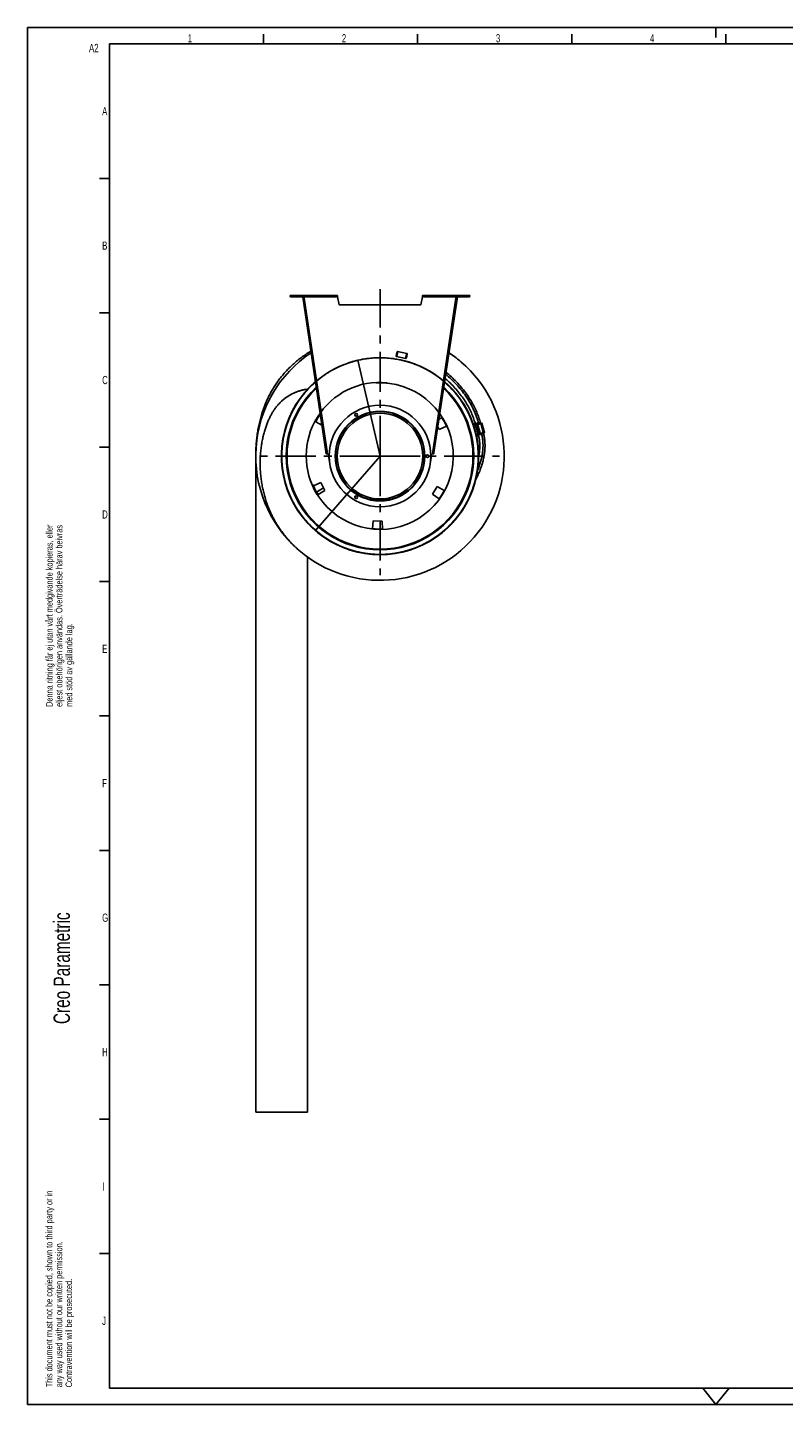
# Model space of a CAD drawing. Extents: x 0 to 594, y 0 to 420.
# Tile 1 of 16: x 0 to 231, y 0 to 420. Entities that reach past the tile are written whole.
import ezdxf

# ---------------------------------------------------------------- set-up
doc = ezdxf.new("R2010")
doc.units = 0
doc.header["$LTSCALE"] = 32.67
doc.linetypes.add('CENTER', pattern=[0.6, 0.375, -0.075, 0.075, -0.075])
for name, color, linetype in [('110528_DXF_CONTINUOUS_LINE', 7, 'CONTINUOUS'), ('110536_DXF_CONTINUOUS_LINE', 7, 'CONTINUOUS'), ('110592_DXF_AXIS', 7, 'CONTINUOUS'), ('110652_DXF_CONTINUOUS_LINE', 7, 'CONTINUOUS'), ('110660_DXF_CONTINUOUS_LINE', 7, 'CONTINUOUS'), ('ASE_85_150-10_DXF_FORMAT', 7, 'CONTINUOUS'), ('G_ASE_DUMMY_DXF_CONTINUOUS', 7, 'CONTINUOUS'), ('GUIDE_150_DXF_CONTINUOUS_L', 7, 'CONTINUOUS'), ('HOSE_85_150-DXF_CONTINUOUS', 7, 'CONTINUOUS'), ('SPRING_DUMMYDXF_CONTINUOUS', 7, 'CONTINUOUS')]:
    doc.layers.add(name, color=color, linetype=linetype)
doc.styles.get("Standard").update_dxf_attribs({"font": 'txt', "width": 0.7})
doc.styles.add('TEXTSTYLE_2', font='txt', dxfattribs={"width": 0.7})

# ---------------------------------------------------------------- blocks, each defined once
blk = doc.blocks.new('SQS_LAGTEXT_BL0', base_point=(6.83, 146.28))
at = {"layer": 'ASE_85_150-10_DXF_FORMAT', "color": 1, "linetype": 'CONTINUOUS'}
for q in [(0, 4.45), (4.76, 0)]:
    blk.add_line((0, -0.01), q, dxfattribs=at)
at = {"layer": 'ASE_85_150-10_DXF_FORMAT', "color": 2, "linetype": 'CONTINUOUS', "style": 'TEXTSTYLE_2', "width": 0.7}
for s, height, p in [('Denna ritning får ej utan vårt medgivande kopieras, eller', 2, (7.65, 212.77)), ('eljest obehörigen användas. Överträdelse härav beivras', 2, (10.65, 212.77)), ('med stöd av gällande lag.', 2, (13.65, 212.77)), ('Creo Parametric', 5, (12.94, 116.02)), ('This document must not be copied, shown to third party or in', 2, (7.59, 5.22)), ('any way used without our written permission.', 2, (10.59, 5.22)), ('Contravention will be prosecuted.', 2, (13.59, 5.22))]:
    blk.add_text(s, height=height, rotation=90, dxfattribs=at).set_placement(p)

msp = doc.modelspace()

# ---------------------------------------------------------------- linework, layer by layer
at = {"layer": '110528_DXF_CONTINUOUS_LINE', "color": 9, "linetype": 'CONTINUOUS'}
for p, q in [((134.00641, 303.35746), (134.07263, 303.39267)), ((81.02956, 275.18917), (80.96334, 275.15395))]:
    msp.add_line(p, q, dxfattribs=at)
at = {"layer": '110528_DXF_CONTINUOUS_LINE', "color": 3, "linetype": 'CONTINUOUS'}
for p, q in [((89.81767, 298.70046), (87.89696, 299.76512)), ((125.60922, 297.33853), (125.14478, 298.21201)), ((125.48314, 300.46), (126.41467, 301.01971)), ((127.82308, 298.37087), (125.60922, 297.33853)), ((87.21289, 280.17576), (89.42675, 281.2081)), ((90.71513, 278.78501), (88.6213, 277.52691)), ((89.42675, 281.2081), (90.71513, 278.78501)), ((123.54828, 277.63845), (125.00255, 279.96576)), ((125.54925, 276.23736), (123.54828, 277.63845)), ((125.00255, 279.96576), (127.13901, 278.7815)), ((105.24415, 267.1398), (105.45705, 269.57324)), ((105.45705, 269.57324), (108.19969, 269.47746)), ((108.19969, 269.47746), (108.24232, 267.03511))]:
    msp.add_line(p, q, dxfattribs=at)
at = {"layer": '110528_DXF_CONTINUOUS_LINE', "color": 7, "linetype": 'CONTINUOUS'}
msp.add_arc((107.51799, 289.27331), 30.075, 130.9272188, 49.0727019, dxfattribs=at)
at = {"layer": '110528_DXF_CONTINUOUS_LINE', "color": 3, "linetype": 'CONTINUOUS'}
for radius, start, end in [(30, 131.0178646, 48.9819905), (22.25, 144.9125493, 151.8655687), (22.25, 24.1344313, 31.8655687), (22.25, 204.1344313, 211.8655687), (22.25, 324.1344313, 331.8655687), (22.25, 264.1344313, 271.8655687)]:
    msp.add_arc((107.51799, 289.27331), radius, start, end, dxfattribs=at)
at = {"layer": '110528_DXF_CONTINUOUS_LINE', "color": 9, "linetype": 'CONTINUOUS'}
for radius, start, end in [(28.61603, 132.7981077, 47.2023559), (28.36603, 133.1426079, 46.8576139)]:
    msp.add_arc((107.51799, 289.27331), radius, start, end, dxfattribs=at)
at = {"layer": '110536_DXF_CONTINUOUS_LINE', "color": 9, "linetype": 'CONTINUOUS'}
for p, q in [((80.29133, 337.87331), (80.29133, 338.27331)), ((84.32594, 337.87331), (94.57966, 337.87331)), ((91.53925, 289.95018), (84.38329, 337.49232)), ((130.71003, 337.87331), (120.45631, 337.87331)), ((123.49672, 289.95018), (130.65268, 337.49232)), ((134.74464, 337.87331), (134.74464, 338.27331)), ((90.21687, 296.0483), (90.41464, 296.07807)), ((124.8191, 296.0483), (124.62133, 296.07807)), ((90.59956, 293.50579), (90.79733, 293.53556)), ((91.06579, 290.40833), (91.26356, 290.4381)), ((91.06595, 290.40725), (91.26372, 290.43702)), ((123.97002, 290.40725), (123.77225, 290.43702)), ((123.97018, 290.40833), (123.77241, 290.4381)), ((124.43641, 293.50579), (124.23864, 293.53556))]:
    msp.add_line(p, q, dxfattribs=at)
at = {"layer": '110536_DXF_CONTINUOUS_LINE', "color": 3, "linetype": 'CONTINUOUS'}
for p, q in [((80.29133, 338.27331), (94.50664, 338.27331)), ((80.29133, 337.87331), (84.14133, 337.87331)), ((91.12613, 290.00743), (83.92821, 337.82832)), ((120.52933, 338.27331), (134.74464, 338.27331)), ((131.10777, 337.82832), (123.97018, 290.40833)), ((134.74464, 337.87331), (130.89464, 337.87331)), ((123.90984, 290.00743), (123.97018, 290.40833))]:
    msp.add_line(p, q, dxfattribs=at)
at = {"layer": '110536_DXF_CONTINUOUS_LINE', "color": 7, "linetype": 'CONTINUOUS'}
for p, q in [((80.29133, 338.07331), (94.50664, 338.07331)), ((83.92821, 337.82832), (84.12598, 337.85809)), ((91.3239, 290.0372), (84.12598, 337.85809)), ((84.14133, 337.87331), (84.14133, 338.07331)), ((84.18551, 337.46255), (84.38329, 337.49232)), ((84.32594, 337.87331), (84.38329, 337.49232)), ((91.31268, 338.27331), (91.31268, 338.07331)), ((94.31268, 338.27331), (94.31268, 338.07331)), ((94.50664, 338.27331), (94.50664, 338.07331)), ((94.57966, 337.87331), (95.01799, 335.38747)), ((120.45631, 337.87331), (120.01799, 335.38747)), ((120.52933, 338.27331), (120.52933, 338.07331)), ((120.52933, 338.07331), (134.74464, 338.07331)), ((120.72329, 338.27331), (120.72329, 338.07331)), ((123.72329, 338.27331), (123.72329, 338.07331)), ((123.77241, 290.4381), (130.90999, 337.85809)), ((130.71003, 337.87331), (130.65268, 337.49232)), ((130.85046, 337.46255), (130.65268, 337.49232)), ((130.89464, 337.87331), (130.89464, 338.07331)), ((131.10777, 337.82832), (130.90999, 337.85809)), ((120.01799, 335.38747), (95.01799, 335.38747)), ((91.12613, 290.00743), (91.3239, 290.0372)), ((92.19064, 286.96626), (91.73902, 289.96671)), ((122.84533, 286.96626), (123.29695, 289.96671)), ((123.71207, 290.0372), (123.77241, 290.4381)), ((123.90984, 290.00743), (123.71207, 290.0372))]:
    msp.add_line(p, q, dxfattribs=at)
at = {"layer": '110536_DXF_CONTINUOUS_LINE', "color": 3, "linetype": 'CONTINUOUS'}
for centre, start, end in [((80.29133, 338.07331), 90, 270), ((134.74464, 338.07331), 270, 90)]:
    msp.add_arc(centre, 0.2, start, end, dxfattribs=at)
at = {"layer": '110536_DXF_CONTINUOUS_LINE', "color": 7, "linetype": 'CONTINUOUS'}
for centre, start, end in [((91.51576, 291.45), 270.8975556, 278.5598113), ((123.52022, 291.45), 261.4401887, 269.1024444)]:
    msp.add_arc(centre, 1.5, start, end, dxfattribs=at)
for points, knots in [([(84.26573, 338.07331), (84.27287, 338.07331), (84.28661, 338.04857), (84.29765, 338.0095), (84.31224, 337.9457), (84.32105, 337.89885), (84.32594, 337.87331)], [0, 0, 0, 0, 0.10102656, 0.317593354, 0.631910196, 1, 1, 1, 1]), ([(94.57966, 337.87331), (94.57373, 337.89886), (94.56302, 337.94599), (94.5453, 338.00929), (94.53164, 338.0503), (94.51456, 338.07331), (94.50664, 338.07331)], [0, 0, 0, 0, 0.362762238, 0.67352206, 0.890403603, 1, 1, 1, 1]), ([(120.45631, 337.87331), (120.46224, 337.89886), (120.47296, 337.94599), (120.49067, 338.00929), (120.50433, 338.0503), (120.52141, 338.07331), (120.52933, 338.07331)], [0, 0, 0, 0, 0.362762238, 0.67352206, 0.890403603, 1, 1, 1, 1]), ([(130.77024, 338.07331), (130.7631, 338.07331), (130.74936, 338.04857), (130.73832, 338.0095), (130.72373, 337.9457), (130.71492, 337.89885), (130.71003, 337.87331)], [0, 0, 0, 0, 0.10102656, 0.317593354, 0.631910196, 1, 1, 1, 1]), ([(91.53925, 289.95018), (91.5119, 289.9509), (91.46103, 289.95445), (91.39404, 289.96856), (91.34274, 289.99326), (91.32599, 290.02331), (91.3239, 290.0372)], [0, 0, 0, 0, 0.331658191, 0.615530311, 0.82972973, 1, 1, 1, 1]), ([(123.49672, 289.95018), (123.52407, 289.9509), (123.57494, 289.95445), (123.64193, 289.96856), (123.69323, 289.99326), (123.70998, 290.02331), (123.71207, 290.0372)], [0, 0, 0, 0, 0.331658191, 0.615530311, 0.82972973, 1, 1, 1, 1])]:
    msp.add_open_spline(points, degree=3, knots=knots, dxfattribs=at)
at = {"layer": '110536_DXF_CONTINUOUS_LINE', "color": 3, "linetype": 'CONTINUOUS'}
for points, knots in [([(94.57966, 337.87331), (94.57373, 337.92435), (94.5628, 338.01871), (94.54788, 338.12993), (94.53544, 338.20171), (94.52626, 338.23911), (94.51936, 338.26141), (94.51062, 338.27331), (94.50664, 338.27331)], [0, 0, 0, 0, 0.37570868, 0.695091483, 0.818353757, 0.911146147, 0.970916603, 1, 1, 1, 1]), ([(120.45631, 337.87331), (120.46224, 337.92435), (120.47317, 338.01871), (120.48809, 338.12993), (120.50053, 338.20171), (120.50971, 338.23911), (120.51661, 338.26141), (120.52536, 338.27331), (120.52933, 338.27331)], [0, 0, 0, 0, 0.37570868, 0.695091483, 0.818353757, 0.911146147, 0.970916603, 1, 1, 1, 1]), ([(91.53925, 289.95018), (91.48737, 289.94702), (91.39118, 289.94348), (91.27792, 289.94596), (91.2032, 289.95748), (91.15845, 289.96899), (91.12865, 289.99069), (91.12613, 290.00743)], [0, 0, 0, 0, 0.361590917, 0.668785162, 0.788677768, 0.882236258, 1, 1, 1, 1]), ([(123.49672, 289.95018), (123.5486, 289.94702), (123.64479, 289.94348), (123.75805, 289.94596), (123.83277, 289.95748), (123.87752, 289.96899), (123.90732, 289.99069), (123.90984, 290.00743)], [0, 0, 0, 0, 0.361590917, 0.668785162, 0.788677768, 0.882236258, 1, 1, 1, 1])]:
    msp.add_open_spline(points, degree=3, knots=knots, dxfattribs=at)
at = {"layer": '110592_DXF_AXIS', "color": 7, "linetype": 'CENTER'}
for q in [(107.51799, 340.19405), (70.72868, 289.27331), (107.51799, 252.92492), (143.97241, 289.27331)]:
    msp.add_line((107.51799, 289.27331), q, dxfattribs=at)
at = {"layer": '110652_DXF_CONTINUOUS_LINE', "color": 9, "linetype": 'CONTINUOUS'}
msp.add_arc((107.51799, 289.27331), 22.5, 84.4343539, 211.5656461, dxfattribs=at)
at = {"layer": '110660_DXF_CONTINUOUS_LINE', "color": 9, "linetype": 'CONTINUOUS'}
for p, q in [((115.42357, 319.01654), (112.51816, 319.62004)), ((115.74897, 320.58311), (112.84356, 321.1866)), ((136.02578, 298.85174), (137.01944, 299.12568)), ((137.48511, 295.93135), (136.69316, 298.80399)), ((137.91434, 296.21789), (137.11931, 299.1017)), ((138.0494, 296.2601), (137.25745, 299.13274)), ((139.02757, 296.35659), (138.23561, 299.22923)), ((139.34267, 296.46045), (138.55071, 299.33309)), ((136.85576, 295.88655), (137.8378, 296.15729)), ((136.90478, 295.66997), (137.89675, 295.94345)), ((136.96649, 295.3746), (137.58964, 295.5464)), ((137.98341, 296.23342), (138.0494, 296.2601)), ((139.27668, 296.43376), (139.34267, 296.46045)), ((139.28103, 296.41797), (139.27668, 296.43376)), ((139.28103, 296.41797), (139.35137, 296.42887))]:
    msp.add_line(p, q, dxfattribs=at)
at = {"layer": '110660_DXF_CONTINUOUS_LINE', "color": 7, "linetype": 'CONTINUOUS'}
for p, q in [((135.96913, 299.01956), (136.97245, 299.29616)), ((137.03264, 299.07781), (136.97245, 299.29613)), ((137.11931, 299.1017), (137.03264, 299.07781)), ((138.55071, 299.33309), (137.25745, 299.13274)), ((139.40349, 296.46023), (138.61154, 299.33287)), ((137.7049, 295.79444), (136.92387, 295.57912)), ((137.56596, 295.63599), (136.94755, 295.4655)), ((136.96677, 295.37328), (137.58999, 295.5451)), ((137.91126, 296.22906), (137.8246, 296.20517)), ((137.91544, 295.87565), (137.8246, 296.20517)), ((139.34267, 296.46045), (138.0494, 296.2601)), ((139.04212, 296.3038), (139.35137, 296.42887))]:
    msp.add_line(p, q, dxfattribs=at)
at = {"layer": '110660_DXF_CONTINUOUS_LINE', "color": 3, "linetype": 'CONTINUOUS'}
for p, q in [((137.5401, 295.73189), (136.92725, 295.56293)), ((137.91434, 296.21789), (137.82768, 296.194)), ((139.27668, 296.43376), (137.98341, 296.23342)), ((139.03777, 296.31959), (139.28103, 296.41797))]:
    msp.add_line(p, q, dxfattribs=at)
msp.add_arc((139.16972, 296.69324), 0.29692, 292.0170882, 292.4133499, dxfattribs=at)
at = {"layer": '110660_DXF_CONTINUOUS_LINE', "color": 9, "linetype": 'CONTINUOUS'}
for points, knots in [([(112.56575, 320.42723), (112.55578, 320.37926), (112.53744, 320.2846), (112.51453, 320.14593), (112.49713, 320.01601), (112.48571, 319.89918), (112.4809, 319.79992), (112.4817, 319.71955), (112.49013, 319.66521), (112.50092, 319.62424), (112.53566, 319.61702), (112.56187, 319.6503), (112.59124, 319.6968), (112.62399, 319.77019), (112.6591, 319.86317), (112.69515, 319.97488), (112.73094, 320.10098), (112.76514, 320.23731), (112.78602, 320.33144), (112.79598, 320.37941)], [0, 0, 0, 0, 0.089277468, 0.17567333, 0.256055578, 0.328171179, 0.389237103, 0.437858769, 0.472417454, 0.49342805, 0.50657195, 0.527582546, 0.562141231, 0.610762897, 0.671828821, 0.743944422, 0.82432667, 0.910722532, 1, 1, 1, 1]), ([(112.79598, 320.37941), (112.80594, 320.42738), (112.82429, 320.52204), (112.8472, 320.66071), (112.8646, 320.79063), (112.87602, 320.90746), (112.88083, 321.00673), (112.88003, 321.08709), (112.8716, 321.14143), (112.86081, 321.1824), (112.82607, 321.18962), (112.79986, 321.15634), (112.77048, 321.10985), (112.73774, 321.03645), (112.70263, 320.94347), (112.66657, 320.83176), (112.63079, 320.70566), (112.59658, 320.56933), (112.57571, 320.4752), (112.56575, 320.42723)], [0, 0, 0, 0, 0.089277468, 0.17567333, 0.256055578, 0.328171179, 0.389237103, 0.437858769, 0.472417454, 0.49342805, 0.50657195, 0.527582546, 0.562141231, 0.610762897, 0.671828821, 0.743944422, 0.82432667, 0.910722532, 1, 1, 1, 1]), ([(115.47116, 319.82374), (115.46119, 319.77577), (115.44285, 319.68111), (115.41993, 319.54243), (115.40254, 319.41252), (115.39112, 319.29569), (115.3863, 319.19642), (115.38711, 319.11605), (115.39554, 319.06171), (115.40632, 319.02074), (115.44107, 319.01353), (115.46728, 319.04681), (115.49665, 319.0933), (115.5294, 319.1667), (115.56451, 319.25967), (115.60056, 319.37139), (115.63635, 319.49748), (115.67055, 319.63381), (115.69142, 319.72794), (115.70139, 319.77591)], [0, 0, 0, 0, 0.089277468, 0.17567333, 0.256055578, 0.328171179, 0.389237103, 0.437858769, 0.472417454, 0.49342805, 0.50657195, 0.527582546, 0.562141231, 0.610762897, 0.671828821, 0.743944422, 0.82432667, 0.910722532, 1, 1, 1, 1]), ([(115.70139, 319.77591), (115.71135, 319.82388), (115.72969, 319.91854), (115.75261, 320.05722), (115.77, 320.18713), (115.78143, 320.30396), (115.78624, 320.40323), (115.78544, 320.4836), (115.77701, 320.53794), (115.76622, 320.57891), (115.73148, 320.58612), (115.70526, 320.55284), (115.67589, 320.50635), (115.64315, 320.43295), (115.60803, 320.33998), (115.57198, 320.22827), (115.5362, 320.10217), (115.50199, 319.96584), (115.48112, 319.87171), (115.47116, 319.82374)], [0, 0, 0, 0, 0.089277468, 0.17567333, 0.256055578, 0.328171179, 0.389237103, 0.437858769, 0.472417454, 0.49342805, 0.50657195, 0.527582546, 0.562141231, 0.610762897, 0.671828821, 0.743944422, 0.82432667, 0.910722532, 1, 1, 1, 1]), ([(137.43976, 299.10594), (137.39253, 299.09292), (137.29988, 299.06632), (137.16571, 299.02463), (137.0417, 298.98274), (136.93177, 298.94223), (136.84074, 298.90429), (136.76806, 298.87086), (136.72444, 298.84203), (136.69, 298.81988), (136.69858, 298.78873), (136.73951, 298.78737), (136.79174, 298.78496), (136.87129, 298.79349), (136.9689, 298.80756), (137.08406, 298.8291), (137.21201, 298.85668), (137.34859, 298.88963), (137.44178, 298.91426), (137.48901, 298.92728)], [0, 0, 0, 0, 0.090153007, 0.177370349, 0.258461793, 0.331119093, 0.392489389, 0.441090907, 0.475147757, 0.494769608, 0.505230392, 0.524852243, 0.558909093, 0.607510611, 0.668880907, 0.741538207, 0.822629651, 0.909846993, 1, 1, 1, 1]), ([(137.48901, 298.92728), (137.53624, 298.94031), (137.62889, 298.96691), (137.76306, 299.0086), (137.88706, 299.05048), (137.997, 299.09099), (138.08802, 299.12893), (138.16071, 299.16237), (138.20432, 299.1912), (138.23877, 299.21334), (138.23018, 299.24449), (138.18926, 299.24586), (138.13703, 299.24827), (138.05748, 299.23973), (137.95987, 299.22567), (137.84471, 299.20412), (137.71676, 299.17654), (137.58018, 299.1436), (137.48699, 299.11896), (137.43976, 299.10594)], [0, 0, 0, 0, 0.090153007, 0.177370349, 0.258461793, 0.331119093, 0.392489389, 0.441090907, 0.475147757, 0.494769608, 0.505230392, 0.524852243, 0.558909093, 0.607510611, 0.668880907, 0.741538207, 0.822629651, 0.909846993, 1, 1, 1, 1]), ([(138.23171, 296.2333), (138.18448, 296.22028), (138.09183, 296.19368), (137.95767, 296.15199), (137.83366, 296.1101), (137.72373, 296.06959), (137.6327, 296.03165), (137.56001, 295.99822), (137.5164, 295.96938), (137.48195, 295.94724), (137.49054, 295.91609), (137.53147, 295.91473), (137.58369, 295.91232), (137.66325, 295.92085), (137.76086, 295.93492), (137.87601, 295.95646), (138.00397, 295.98404), (138.14054, 296.01699), (138.23373, 296.04162), (138.28097, 296.05464)], [0, 0, 0, 0, 0.090153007, 0.177370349, 0.258461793, 0.331119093, 0.392489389, 0.441090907, 0.475147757, 0.494769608, 0.505230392, 0.524852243, 0.558909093, 0.607510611, 0.668880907, 0.741538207, 0.822629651, 0.909846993, 1, 1, 1, 1]), ([(138.28097, 296.05464), (138.3282, 296.06766), (138.42085, 296.09426), (138.55501, 296.13596), (138.67902, 296.17784), (138.78895, 296.21835), (138.87998, 296.25629), (138.95266, 296.28973), (138.99628, 296.31856), (139.03073, 296.3407), (139.02214, 296.37185), (138.98121, 296.37322), (138.92898, 296.37562), (138.84943, 296.36709), (138.75182, 296.35303), (138.63666, 296.33148), (138.50871, 296.3039), (138.37214, 296.27096), (138.27894, 296.24632), (138.23171, 296.2333)], [0, 0, 0, 0, 0.090153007, 0.177370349, 0.258461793, 0.331119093, 0.392489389, 0.441090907, 0.475147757, 0.494769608, 0.505230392, 0.524852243, 0.558909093, 0.607510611, 0.668880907, 0.741538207, 0.822629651, 0.909846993, 1, 1, 1, 1])]:
    msp.add_open_spline(points, degree=3, knots=knots, dxfattribs=at)
at = {"layer": '110660_DXF_CONTINUOUS_LINE', "color": 7, "linetype": 'CONTINUOUS'}
for points, knots in [([(137.11931, 299.1017), (137.13184, 299.10516), (137.17749, 299.11715), (137.22365, 299.12751), (137.25745, 299.13274)], [0, 0, 0, 0, 0.275448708, 1, 1, 1, 1]), ([(138.55071, 299.33309), (138.56521, 299.33534), (138.58455, 299.33761), (138.60413, 299.33737), (138.61101, 299.33478), (138.61154, 299.33287)], [0, 0, 0, 0, 0.708411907, 0.904468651, 1, 1, 1, 1]), ([(137.7049, 295.79444), (137.72004, 295.80107), (137.78938, 295.83026), (137.86001, 295.85631), (137.91544, 295.87565)], [0, 0, 0, 0, 0.219647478, 1, 1, 1, 1]), ([(137.91126, 296.22906), (137.9238, 296.23251), (137.96945, 296.2445), (138.0156, 296.25487), (138.0494, 296.2601)], [0, 0, 0, 0, 0.275448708, 1, 1, 1, 1]), ([(139.34267, 296.46045), (139.35716, 296.4627), (139.37651, 296.46497), (139.39609, 296.46473), (139.40297, 296.46214), (139.40349, 296.46023)], [0, 0, 0, 0, 0.708411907, 0.904468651, 1, 1, 1, 1]), ([(139.40349, 296.46023), (139.40402, 296.45832), (139.39944, 296.45257), (139.38275, 296.44233), (139.36497, 296.43437), (139.35137, 296.42887)], [0, 0, 0, 0, 0.095531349, 0.291588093, 1, 1, 1, 1])]:
    msp.add_open_spline(points, degree=3, knots=knots, dxfattribs=at)
at = {"layer": '110660_DXF_CONTINUOUS_LINE', "color": 3, "linetype": 'CONTINUOUS'}
for points, knots in [([(137.91434, 296.21789), (137.92061, 296.21962), (137.94344, 296.22562), (137.96651, 296.2308), (137.98341, 296.23342)], [0, 0, 0, 0, 0.275448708, 1, 1, 1, 1]), ([(139.27668, 296.43376), (139.28392, 296.43489), (139.29184, 296.43538), (139.30631, 296.43648), (139.30709, 296.43365)], [0, 0, 0, 0, 0.714093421, 1, 1, 1, 1]), ([(139.30709, 296.43365), (139.30782, 296.431), (139.29591, 296.42476), (139.28925, 296.42136), (139.28293, 296.41875)], [0, 0, 0, 0, 0.286872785, 1, 1, 1, 1])]:
    msp.add_open_spline(points, degree=3, knots=knots, dxfattribs=at)
at = {"layer": 'ASE_85_150-10_DXF_FORMAT', "color": 7, "linetype": 'CONTINUOUS'}
for p, q in [((0, 0), (0, 420)), ((0, 420), (594, 420)), ((72, 415), (72, 418)), ((119, 415), (119, 418)), ((166, 415), (166, 418)), ((210, 417), (210, 420)), ((213, 415), (213, 418)), ((25, 415), (25, 5)), ((589, 415), (25, 415)), ((25, 374), (22, 374)), ((25, 333), (22, 333)), ((25, 292), (22, 292)), ((25, 251), (22, 251)), ((25, 210), (22, 210)), ((25, 169), (22, 169)), ((25, 128), (22, 128)), ((25, 87), (22, 87)), ((25, 46), (22, 46)), ((25, 5), (589, 5)), ((210, 0), (206.0034, 5)), ((210, 0), (213.9966, 5)), ((0, 0), (594, 0))]:
    msp.add_line(p, q, dxfattribs=at)
at = {"layer": 'G_ASE_DUMMY_DXF_CONTINUOUS', "color": 7, "linetype": 'CONTINUOUS'}
msp.add_line((90.25868, 279.64346), (88.17696, 278.2751), dxfattribs=at)
at = {"layer": 'GUIDE_150_DXF_CONTINUOUS_L', "color": 9, "linetype": 'CONTINUOUS'}
for p, q in [((137.63656, 299.19148), (137.57947, 299.39859)), ((138.50481, 296.04211), (138.43287, 296.30304))]:
    msp.add_line(p, q, dxfattribs=at)
at = {"layer": 'GUIDE_150_DXF_CONTINUOUS_L', "color": 7, "linetype": 'CONTINUOUS'}
for p, q in [((138.22106, 299.28202), (138.16962, 299.46862)), ((137.53571, 295.7478), (137.5525, 295.6869)), ((139.09496, 296.11214), (139.01737, 296.39359))]:
    msp.add_line(p, q, dxfattribs=at)
for points in [[(127.36792, 312.98187), (127.47475, 312.89165), (127.85746, 312.55778), (128.23595, 312.21675), (128.60945, 311.86919), (128.9778, 311.51524), (129.34081, 311.15507), (129.6977, 310.78941), (130.04835, 310.41844), (130.3926, 310.04235), (130.72972, 309.66197), (131.05961, 309.2775), (131.38215, 308.88916), (131.69668, 308.49782), (132.00308, 308.10379), (132.30134, 307.7072), (132.59105, 307.30875), (132.87212, 306.90873), (133.14458, 306.50728), (133.40824, 306.10486), (133.6631, 305.70168), (133.90913, 305.29795), (134.14618, 304.89416), (134.37427, 304.49049), (134.59344, 304.08716), (134.80354, 303.68471), (135.00465, 303.28328), (135.19681, 302.88309), (135.3799, 302.48475), (135.55402, 302.08842), (135.71926, 301.69428), (135.87554, 301.30298), (136.02299, 300.91468), (136.16174, 300.52953), (136.29176, 300.14822), (136.41317, 299.77106), (136.52621, 299.398), (136.58557, 299.1895)], [(138.16962, 299.46862), (138.06103, 299.85007), (137.93985, 300.24998), (137.80991, 300.65364), (137.67098, 301.06109), (137.52294, 301.47201), (137.36582, 301.88577), (137.19949, 302.3022), (137.02382, 302.72115), (136.8389, 303.14199), (136.64465, 303.56453), (136.44096, 303.98862), (136.22797, 304.41367), (136.00564, 304.83946), (135.7739, 305.26586), (135.53288, 305.69235), (135.28257, 306.11873), (135.02294, 306.54481), (134.75414, 306.97012), (134.47618, 307.39445), (134.18905, 307.8176), (133.89293, 308.23911), (133.58778, 308.65884), (133.27369, 309.0765), (132.95107, 309.49137), (132.61991, 309.90333), (132.28034, 310.31208), (131.93305, 310.71669), (131.57815, 311.11697), (131.21574, 311.51272), (130.84658, 311.90306), (130.47082, 312.28783), (130.08861, 312.66685), (129.70074, 313.03934), (129.3074, 313.40514), (128.90874, 313.76412), (128.50557, 314.11557), (128.09809, 314.4594), (127.68649, 314.79548), (127.64574, 314.82767)], [(136.73157, 282.13143), (136.87603, 282.40501), (137.07324, 282.79394), (137.26115, 283.1801), (137.43919, 283.56153), (137.60835, 283.93949), (137.76865, 284.31336), (137.92008, 284.68229), (138.06308, 285.04657), (138.19835, 285.40726), (138.32604, 285.7642), (138.44631, 286.11713), (138.55966, 286.467), (138.66628, 286.81386), (138.76618, 287.15732), (138.85963, 287.4977), (138.94672, 287.83494), (139.02754, 288.16883), (139.10221, 288.4995), (139.17084, 288.82686), (139.23349, 289.15078), (139.29029, 289.47139), (139.34133, 289.78859), (139.38668, 290.10229), (139.42645, 290.41262), (139.46072, 290.71948), (139.48956, 291.02281), (139.51307, 291.32274), (139.53131, 291.61918), (139.54437, 291.91209), (139.55231, 292.20159), (139.55518, 292.4876), (139.55305, 292.77008), (139.54595, 293.04915), (139.53394, 293.3248), (139.51708, 293.59694), (139.4954, 293.86562), (139.46896, 294.13079), (139.4378, 294.39241), (139.40197, 294.65051), (139.36153, 294.90504), (139.31651, 295.15599), (139.26697, 295.4034), (139.21293, 295.64729), (139.15446, 295.8876), (139.09496, 296.11214)], [(137.5525, 295.6869), (137.60631, 295.48336), (137.65898, 295.26525), (137.70744, 295.04372), (137.75164, 294.81887), (137.79156, 294.59072), (137.82721, 294.35922), (137.85854, 294.12442), (137.88554, 293.88637), (137.90816, 293.64503), (137.92639, 293.40047), (137.94019, 293.15275), (137.94952, 292.90179), (137.95434, 292.64768), (137.95461, 292.39046), (137.9503, 292.13001), (137.94134, 291.86641), (137.92769, 291.59972), (137.9093, 291.32982), (137.88613, 291.05679), (137.85812, 290.7807), (137.82522, 290.50141), (137.78736, 290.21901), (137.7445, 289.93359), (137.69653, 289.64499), (137.64341, 289.35332), (137.59178, 289.09258)]]:
    msp.add_lwpolyline(points, dxfattribs=at)
at = {"layer": 'GUIDE_150_DXF_CONTINUOUS_L', "color": 9, "linetype": 'CONTINUOUS'}
msp.add_arc((138.39347, 294.22101), 1.7123, 113.0246428, 114.3817887, dxfattribs=at)
for points, knots in [([(137.57947, 299.39859), (136.77706, 302.30913), (134.71445, 306.46788), (130.92808, 311.18395), (128.72282, 313.27027), (127.55586, 314.22958)], [0, 0, 0, 0, 0.499717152, 0.749962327, 1, 1, 1, 1]), ([(136.99143, 299.22704), (137.03686, 299.2429), (137.23075, 299.30711), (137.42773, 299.36192), (137.57947, 299.39859)], [0, 0, 0, 0, 0.235646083, 1, 1, 1, 1]), ([(137.57947, 299.39859), (137.65587, 299.41705), (137.79466, 299.44776), (137.97433, 299.47889), (138.09241, 299.48855), (138.14965, 299.48432), (138.16799, 299.47452), (138.16962, 299.46862)], [0, 0, 0, 0, 0.391150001, 0.705584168, 0.912039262, 0.969541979, 1, 1, 1, 1]), ([(137.26801, 284.86345), (137.62969, 285.74116), (138.25529, 287.54292), (139.04759, 291.25715), (139.00989, 294.21002), (138.50481, 296.04211)], [0, 0, 0, 0, 0.24979181, 0.499937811, 1, 1, 1, 1]), ([(137.5525, 295.6869), (137.55094, 295.69257), (137.56074, 295.70964), (137.60496, 295.74143), (137.65093, 295.7644), (137.68661, 295.7806)], [0, 0, 0, 0, 0.104958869, 0.300270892, 1, 1, 1, 1]), ([(137.72375, 295.7969), (137.73735, 295.80269), (137.79826, 295.82781), (137.86008, 295.85066), (137.90828, 295.86759)], [0, 0, 0, 0, 0.224446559, 1, 1, 1, 1]), ([(137.90828, 295.86759), (137.95419, 295.88372), (138.15083, 295.94916), (138.35068, 296.00486), (138.50481, 296.04211)], [0, 0, 0, 0, 0.234827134, 1, 1, 1, 1]), ([(138.50481, 296.04211), (138.58121, 296.06057), (138.72001, 296.09128), (138.89967, 296.12241), (139.01775, 296.13207), (139.07499, 296.12784), (139.09333, 296.11804), (139.09496, 296.11214)], [0, 0, 0, 0, 0.391150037, 0.705584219, 0.912039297, 0.969541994, 1, 1, 1, 1])]:
    msp.add_open_spline(points, degree=3, knots=knots, dxfattribs=at)
at = {"layer": 'HOSE_85_150-DXF_CONTINUOUS', "color": 9, "linetype": 'CONTINUOUS'}
for q in [(100.76298, 318.50292), (87.84123, 266.62767)]:
    msp.add_line((107.51799, 289.27331), q, dxfattribs=at)
at = {"layer": 'HOSE_85_150-DXF_CONTINUOUS', "color": 7, "linetype": 'CONTINUOUS'}
for p, q in [((131.85545, 318.32666), (131.83591, 318.34302)), ((131.85535, 318.32654), (131.83591, 318.34302)), ((132.05295, 318.15893), (132.045, 318.16567)), ((132.05352, 318.15959), (132.04557, 318.16635)), ((132.26895, 317.97481), (132.25144, 317.99008)), ((132.26915, 317.97505), (132.25155, 317.99021)), ((69.6169, 89.17352), (69.61799, 289.27352)), ((69.62034, 289.76705), (69.61799, 289.27352)), ((85.41782, 258.48458), (85.4169, 89.17343)), ((85.4169, 89.17343), (69.6169, 89.17352))]:
    msp.add_line(p, q, dxfattribs=at)
for points in [[(86.42069, 321.26902), (86.24597, 321.16433), (85.901, 320.9524), (85.56043, 320.73792), (85.22408, 320.52084), (84.89192, 320.30119), (84.56396, 320.07901), (84.24004, 319.85424), (83.92015, 319.62692), (83.6043, 319.39709), (83.29236, 319.1647), (82.98431, 318.92977), (82.68017, 318.69236), (82.3798, 318.45239), (82.08321, 318.2099), (81.79042, 317.96492), (81.5013, 317.7174), (81.21587, 317.46737), (80.93414, 317.21487), (80.65599, 316.95983), (80.38144, 316.70228), (80.11049, 316.44226), (79.84301, 316.17966), (79.57903, 315.91452), (79.31855, 315.64685), (79.06146, 315.37656), (78.80776, 315.10368), (78.55749, 314.82823), (78.31054, 314.55015), (78.06693, 314.26944), (77.8267, 313.98614), (77.58975, 313.70016), (77.35612, 313.41153), (77.12582, 313.12027), (76.89879, 312.82629), (76.67503, 312.52961), (76.45458, 312.23027), (76.23737, 311.92816), (76.02343, 311.62332), (75.81278, 311.31578), (75.60538, 311.00543), (75.40124, 310.69231), (75.2004, 310.37644), (75.0028, 310.05772), (74.80847, 309.73618), (74.61744, 309.41184), (74.42965, 309.08458), (74.24514, 308.75442), (74.06393, 308.42139), (73.88598, 308.08535), (73.71132, 307.74632), (73.53997, 307.40432), (73.37189, 307.05919), (73.20711, 306.71098), (73.04568, 306.35968), (72.88754, 306.00516), (72.73274, 305.64742), (72.58132, 305.28649), (72.43325, 304.92222), (72.28857, 304.55462), (72.14731, 304.18371), (72.00947, 303.80934), (71.87507, 303.43151), (71.74418, 303.05026), (71.61676, 302.66542), (71.49289, 302.27702), (71.37259, 301.88506), (71.25588, 301.4894), (71.14279, 301.09005), (71.03338, 300.687), (70.92764, 300.28013), (70.82564, 299.86943), (70.72743, 299.45493), (70.63301, 299.03645), (70.54245, 298.61402), (70.4558, 298.18763), (70.37307, 297.75713), (70.29433, 297.32253), (70.21964, 296.88383), (70.14902, 296.44086), (70.08252, 295.99363), (70.02022, 295.54215), (69.96215, 295.08623), (69.90837, 294.62587), (69.85896, 294.16109), (69.81394, 293.69171), (69.7734, 293.21774), (69.7374, 292.73918), (69.70599, 292.25587), (69.67924, 291.76781), (69.65724, 291.27499), (69.64004, 290.77728), (69.62771, 290.27461), (69.62034, 289.76705)], [(85.44742, 309.70339), (85.25827, 309.67467), (85.01136, 309.63397), (84.76837, 309.59064), (84.52954, 309.54477), (84.2953, 309.49651), (84.06515, 309.4458), (83.83938, 309.39277), (83.61834, 309.33761), (83.40146, 309.28026), (83.18921, 309.22095), (82.98169, 309.15984), (82.77769, 309.09665), (82.57749, 309.03156), (82.38122, 308.9647), (82.18736, 308.89564), (81.99589, 308.8244), (81.80717, 308.75117), (81.62029, 308.67561), (81.43519, 308.59771), (81.25218, 308.51763), (81.07086, 308.43521), (80.89135, 308.35052), (80.71378, 308.26365), (80.53781, 308.17443), (80.36351, 308.08289), (80.19103, 307.98914), (80.02006, 307.89301), (79.85071, 307.7946), (79.68308, 307.69396), (79.51689, 307.59093), (79.35223, 307.48557), (79.18922, 307.37792), (79.02757, 307.2678), (78.86736, 307.15528), (78.70868, 307.04041), (78.55131, 306.92304), (78.39532, 306.8032), (78.24083, 306.68095), (78.08764, 306.55612), (77.93584, 306.42878), (77.78548, 306.29897), (77.63638, 306.16651), (77.48861, 306.03146), (77.34226, 305.89386), (77.19714, 305.75351), (77.05336, 305.61046), (76.91096, 305.46474), (76.76967, 305.31606), (76.6296, 305.16446), (76.49078, 305.00997), (76.35296, 304.85224), (76.21622, 304.6913), (76.08064, 304.52718), (75.94593, 304.35946), (75.81223, 304.18824), (75.67956, 304.01346), (75.54751, 303.83447), (75.41633, 303.65151), (75.28621, 303.46474), (75.15676, 303.2735), (75.02805, 303.07778), (74.90019, 302.87763), (74.77289, 302.67244), (74.64613, 302.46203), (74.52006, 302.24643), (74.3946, 302.02537), (74.26978, 301.79865), (74.14569, 301.56628), (74.02247, 301.32826), (73.90013, 301.08441), (73.77877, 300.83469), (73.65857, 300.57927), (73.53957, 300.31799), (73.42184, 300.05079), (73.30559, 299.77794), (73.19087, 299.49929), (73.07775, 299.21478), (72.96649, 298.92476), (72.85713, 298.62912), (72.74973, 298.32777), (72.64449, 298.02108), (72.54147, 297.70905), (72.44071, 297.39151), (72.34234, 297.06861), (72.24645, 296.74031), (72.1531, 296.40651), (72.06241, 296.06733), (71.97446, 295.72268), (71.8893, 295.37252), (71.80708, 295.01703), (71.72787, 294.65605), (71.65178, 294.28965), (71.57905, 293.91844), (71.50972, 293.54232), (71.44391, 293.16132), (71.38181, 292.77625), (71.32351, 292.38713), (71.26908, 291.99395), (71.21871, 291.59751), (71.17246, 291.19787), (71.13036, 290.79502), (71.09256, 290.38973), (71.05909, 289.98209), (71.03, 289.57211), (71.00538, 289.16053), (70.98526, 288.74743), (70.96967, 288.33286), (70.95863, 287.91752), (70.95218, 287.50153), (70.9503, 287.08493), (70.95302, 286.66843), (70.96032, 286.25231), (70.9639, 286.10878)], [(70.9639, 286.10868), (70.96987, 285.90667), (70.98562, 285.48899), (71.00598, 285.07174), (71.03092, 284.65504), (71.06042, 284.23902), (71.09449, 283.82379), (71.13309, 283.40943), (71.17621, 282.99611), (71.22382, 282.5839), (71.27592, 282.17289), (71.33245, 281.76324), (71.39341, 281.35505), (71.45875, 280.94838), (71.52845, 280.54339), (71.60246, 280.1402), (71.68077, 279.73885), (71.76332, 279.33942), (71.85009, 278.94201), (71.94103, 278.54668), (72.03613, 278.15343), (72.13535, 277.76234), (72.23865, 277.37348), (72.346, 276.98685), (72.45738, 276.60253), (72.57273, 276.22058), (72.69203, 275.84097), (72.81526, 275.46379), (72.94235, 275.0891), (73.07333, 274.71682), (73.20813, 274.34703), (73.34673, 273.97978), (73.48912, 273.615), (73.63527, 273.25274), (73.78515, 272.89306), (73.93875, 272.53589), (74.09604, 272.18127), (74.25697, 271.82928), (74.42156, 271.47983), (74.58978, 271.13298), (74.76157, 270.78878), (74.93697, 270.44715), (75.11593, 270.10814), (75.29842, 269.77179), (75.48447, 269.43804), (75.67403, 269.10692), (75.86706, 268.7785), (76.06359, 268.45269), (76.26357, 268.12955), (76.46698, 267.80912), (76.67385, 267.4913), (76.88415, 267.17616), (77.09785, 266.86372), (77.31502, 266.55388), (77.53562, 266.24668), (77.75961, 265.94215), (77.98708, 265.64019), (78.218, 265.34083), (78.45232, 265.04412), (78.69015, 264.74993), (78.93147, 264.45828), (79.17626, 264.16925), (79.4246, 263.88272), (79.67647, 263.59873), (79.93186, 263.31733), (80.19081, 263.03846), (80.45331, 262.76215), (80.71932, 262.48845), (80.98892, 262.21731), (81.26207, 261.94876), (81.53876, 261.68285), (81.81905, 261.41953), (82.10295, 261.15881), (82.39041, 260.90077), (82.65968, 260.66431)]]:
    msp.add_lwpolyline(points, dxfattribs=at)
for centre, radius, start, end in [((107.51782, 289.27326), 37.89984, 123.6978849, 228.2425681), ((107.50162, 289.25142), 37.92726, 49.6585486, 56.299744), ((107.51796, 289.27332), 37.89999, 229.4424691, 49.2268735), ((107.55143, 289.31216), 37.84873, 50.087327, 50.2673893), ((107.55433, 289.31562), 37.84422, 49.8636763, 50.0487402), ((107.55709, 289.3189), 37.83994, 49.6722099, 49.8636764), ((107.53422, 289.29395), 37.87374, 49.2251034, 49.6544743), ((107.56024, 289.32262), 37.83506, 49.4889685, 49.656414), ((107.56355, 289.32648), 37.82997, 49.261757, 49.4889692), ((107.55805, 289.32012), 37.83839, 48.900165, 49.2265606), ((107.50481, 289.25963), 37.88101, 228.2435131, 228.5652372), ((107.50686, 289.26194), 37.8841, 228.5652378, 228.7842087), ((107.50128, 289.2541), 37.87455, 229.012702, 229.4427419)]:
    msp.add_arc(centre, radius, start, end, dxfattribs=at)
at = {"layer": 'HOSE_85_150-DXF_CONTINUOUS', "color": 9, "linetype": 'CONTINUOUS'}
for radius, start, end in [(22.5, 84.4343539, 211.5656461), (22.365, 202.8745903, 93.1255903)]:
    msp.add_arc((107.51799, 289.27331), radius, start, end, dxfattribs=at)
msp.add_open_spline([(87.84123, 266.62767), (88.85677, 265.74527), (91.09893, 264.04748), (94.83427, 261.96901), (99.05084, 260.37236), (103.464, 259.43173), (108.0862, 259.16298), (112.69969, 259.59722), (117.43189, 260.81483), (121.79386, 262.74438), (125.7896, 265.33378), (129.25229, 268.41326), (132.34716, 272.19462), (134.78292, 276.4362), (136.53503, 281.13831), (137.49403, 286.06882), (137.605, 291.36382), (136.81337, 296.35057), (135.25648, 301.00051), (133.13738, 305.12162), (130.24687, 309.06136), (126.74637, 312.47757), (122.62945, 315.3465), (118.09366, 317.50428), (112.99338, 318.93165), (107.84568, 319.41964), (102.70079, 319.02159), (97.82392, 317.81904), (92.97278, 315.69362), (88.57055, 312.73793), (84.6644, 308.95341), (81.48769, 304.53099), (79.05533, 299.3309), (77.76096, 294.13687), (77.40293, 289.09192), (77.77778, 284.47301), (78.93461, 279.72556), (80.85565, 275.22739), (83.55596, 270.99795), (86.91603, 267.26441), (91.07771, 263.98864), (95.64376, 261.5621), (100.54732, 259.9548), (105.51221, 259.19324), (110.80757, 259.29375), (116.00711, 260.33323), (121.06671, 262.32847), (125.69761, 265.19271), (129.93973, 269.0609), (133.20122, 273.45788), (135.55452, 278.22272), (137.01128, 283.02989), (137.66132, 288.28614), (137.36831, 293.58047), (136.10935, 298.87156), (133.92947, 303.86125), (130.70061, 308.60826), (126.71602, 312.55204), (122.08178, 315.68326), (117.10095, 317.88351), (111.51167, 319.19525), (105.76678, 319.40971), (99.94277, 318.49462), (94.39517, 316.47582), (89.08895, 313.22375), (84.96688, 309.31161), (81.88998, 305.08952), (79.75829, 300.97472), (78.22153, 296.33634), (77.46483, 291.504), (77.51133, 286.48627), (78.38013, 281.5391), (80.17132, 276.55493), (82.75568, 272.07631), (86.06063, 268.11328), (89.86606, 264.83475), (94.40883, 262.11184), (99.36829, 260.23582), (104.71595, 259.24431), (110.16098, 259.21689), (115.80879, 260.2468), (120.90563, 262.24504), (125.42757, 265.03677), (129.21186, 268.33983), (132.55035, 272.45142), (135.10951, 277.09539), (136.848, 282.24887), (137.6459, 287.63516), (137.42576, 293.37199), (136.13896, 298.8286), (133.87048, 303.94082), (130.81446, 308.44753), (126.77143, 312.52363), (122.01457, 315.75195), (116.59163, 318.06458), (110.81778, 319.29492), (104.59442, 319.35161), (98.90572, 318.19663), (93.83241, 316.12225), (89.55689, 313.4856), (85.58847, 309.97817), (82.30131, 305.81759), (79.74, 301.01964), (78.06827, 295.83754), (77.34318, 290.14246), (77.71629, 284.54861), (79.11432, 279.13323), (81.38864, 274.18579), (84.70729, 269.501), (88.86931, 265.53523), (93.83878, 262.36332), (99.33211, 260.20137), (105.46178, 259.12333), (111.39468, 259.33284), (117.00309, 260.64432), (122.00159, 262.80441), (126.7613, 266.01463), (130.8216, 270.08449), (134.10678, 274.97982), (136.39431, 280.42203), (137.61277, 286.52547), (137.53793, 292.60432), (136.2513, 298.52859), (133.91473, 303.94998), (130.35993, 309.05922), (125.81531, 313.3246), (121.27846, 316.0704), (117.40389, 317.65997), (114.2624, 318.56638), (111.04116, 319.12507), (107.68776, 319.33737), (104.24044, 319.16325), (101.91091, 318.76821), (100.76298, 318.50292)], degree=3, knots=[0, 0, 0, 0, 0.005874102, 0.012236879, 0.018599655, 0.025491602, 0.031854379, 0.038746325, 0.045638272, 0.053103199, 0.059465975, 0.066357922, 0.073249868, 0.080714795, 0.087606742, 0.095071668, 0.102536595, 0.110621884, 0.116984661, 0.123876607, 0.130768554, 0.138233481, 0.145125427, 0.152590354, 0.160055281, 0.16814057, 0.175032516, 0.182497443, 0.189962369, 0.198047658, 0.205512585, 0.213597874, 0.221683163, 0.230440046, 0.236802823, 0.243694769, 0.250586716, 0.258051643, 0.264943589, 0.272408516, 0.279873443, 0.287958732, 0.294850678, 0.302315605, 0.309780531, 0.31786582, 0.325330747, 0.333416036, 0.341501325, 0.350258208, 0.357150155, 0.364615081, 0.372080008, 0.380165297, 0.387630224, 0.395715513, 0.403800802, 0.412557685, 0.420022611, 0.4281079, 0.436193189, 0.444950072, 0.453035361, 0.461792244, 0.470549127, 0.480032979, 0.486395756, 0.493287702, 0.500179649, 0.507644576, 0.514536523, 0.522001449, 0.529466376, 0.537551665, 0.544443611, 0.551908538, 0.559373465, 0.567458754, 0.57492368, 0.583008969, 0.591094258, 0.599851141, 0.606743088, 0.614208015, 0.621672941, 0.62975823, 0.637223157, 0.645308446, 0.653393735, 0.662150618, 0.669615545, 0.677700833, 0.685786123, 0.694543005, 0.702628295, 0.711385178, 0.720142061, 0.729625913, 0.736517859, 0.743982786, 0.751447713, 0.759533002, 0.766997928, 0.775083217, 0.783168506, 0.791925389, 0.799390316, 0.807475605, 0.815560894, 0.824317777, 0.832403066, 0.841159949, 0.849916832, 0.859400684, 0.866865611, 0.8749509, 0.883036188, 0.891793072, 0.89987836, 0.908635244, 0.917392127, 0.926875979, 0.934961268, 0.943718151, 0.952475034, 0.961958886, 0.970715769, 0.975464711, 0.980213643, 0.984962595, 0.989711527, 0.99485574, 1, 1, 1, 1], dxfattribs=at)
at = {"layer": 'SPRING_DUMMYDXF_CONTINUOUS', "color": 7, "linetype": 'CONTINUOUS'}
for centre, radius in [((107.51799, 289.27331), 15.5), ((107.51799, 289.27331), 13.6767), ((100.26799, 301.83068), 0.40729), ((122.01799, 289.27331), 0.40729), ((100.26799, 276.71594), 0.40729)]:
    msp.add_circle(centre, radius, dxfattribs=at)
at = {"layer": 'SPRING_DUMMYDXF_CONTINUOUS', "color": 9, "linetype": 'CONTINUOUS'}
for radius in [13.55757, 13.05769]:
    msp.add_circle((107.51799, 289.27331), radius, dxfattribs=at)

# ---------------------------------------------------------------- block references
at = {"layer": 'ASE_85_150-10_DXF_FORMAT', "color": 2, "linetype": 'CONTINUOUS'}
msp.add_blockref('SQS_LAGTEXT_BL0', (6.82515, 146.28232), dxfattribs=at)

# ---------------------------------------------------------------- texts
at = {"layer": 'ASE_85_150-10_DXF_FORMAT', "color": 2, "linetype": 'CONTINUOUS', "attachment_point": 1}
for s, insert, char_height, width in [('1', (48.89085, 417.97664), 2.5, 2.1428571), ('2', (95.89085, 417.97664), 2.5, 2.9464286), ('3', (142.89085, 417.97664), 2.5, 2.6785714), ('4', (189.89085, 417.97664), 2.5, 2.9464286), ('A2', (18.75487, 415.01263), 2.55, 6.2839286), ('A', (22.77329, 395.73177), 2.5, 3.2142857), ('B', (22.77329, 354.73177), 2.5, 2.9464286), ('C', (22.77329, 313.73177), 2.5, 3.125), ('D', (22.77329, 272.73177), 2.5, 3.3928571), ('E', (22.77329, 231.73177), 2.5, 2.6785714), ('F', (22.77329, 190.73177), 2.5, 2.6785714), ('G', (22.77329, 149.73177), 2.5, 2.9464286), ('H', (22.77329, 108.73177), 2.5, 2.9464286), ('I', (22.77329, 67.73177), 2.5, 2.4107143), ('J', (22.77329, 26.73177), 2.5, 2.4107143)]:
    msp.add_mtext(s, dxfattribs=dict(at, insert=insert, char_height=char_height, width=width))

doc.saveas('drawing.dxf')
